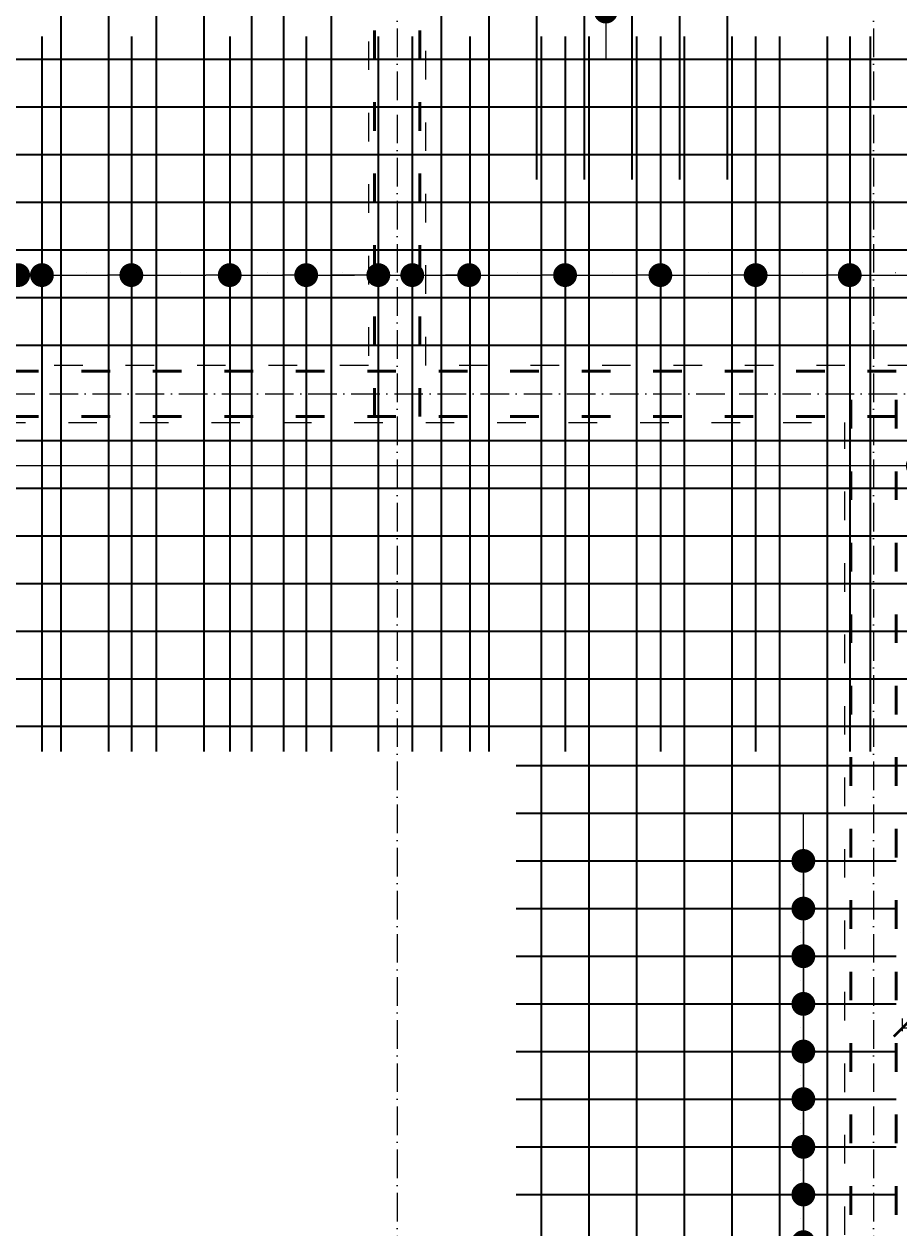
# Model space of a CAD drawing. Header units: millimetres. Extents: x 300938 to 312016, y 11971 to 20881.
# Tile 174 of 239: x 309252 to 309619, y 16569 to 17074. Entities that reach past the tile are written whole.
import ezdxf

# ---------------------------------------------------------------- set-up
doc = ezdxf.new("R2010")
doc.units = ezdxf.units.MM
doc.linetypes.add('ACAD_ISO03W100', pattern=[30, 12, -18])
doc.linetypes.add('ACAD_ISO10W100', pattern=[18, 12, -3, 0, -3])
for name, color, linetype, lineweight in [('konstrukcja wymiary', 1, 'Continuous', 13), ('osie', 5, 'ACAD_ISO10W100', 13), ('zbrojenie', 4, 'Continuous', 50), ('zbrojenie płyty', 141, 'Continuous', 35)]:
    doc.layers.add(name, color=color, linetype=linetype, lineweight=lineweight)
doc.layers.add('przerywane', color=6, linetype='ACAD_ISO03W100')
doc.styles.add('KONSTRUKCJA', font='romand.shx', dxfattribs={"oblique": 10})
doc.styles.get("Standard").update_dxf_attribs({"font": 'romand.shx', "oblique": 10})
doc.dimstyles.new('150', dxfattribs={"dimtxt": 10, "dimasz": 7, "dimexe": 1.25, "dimexo": 0.625, "dimgap": 3, "dimtad": 1, "dimdec": 0, "dimrnd": 0.5, "dimtxsty": 'KONSTRUKCJA', "dimblk": 'ARCHTICK', "dimcen": 2.5, "dimadec": 0, "dimazin": 0, "dimtfac": 1, "dimtdec": 0, "dimtix": 1, "dimtmove": 0, "dimatfit": 3, "dimfxl": 4, "dimfxlon": 1, "dimarcsym": 0})
doc.dimstyles.new('kropki', dxfattribs={"dimtxt": 0.001, "dimasz": 10, "dimexe": 1.25, "dimexo": 0.625, "dimgap": 1, "dimtad": 1, "dimtxsty": 'Standard', "dimblk": 'DOT', "dimcen": 2.5, "dimadec": 0, "dimazin": 0, "dimtfac": 1, "dimtmove": 0, "dimatfit": 3, "dimfxl": 1, "dimfxlon": 1, "dimarcsym": 0})

# ---------------------------------------------------------------- blocks, each defined once
blk = doc.blocks.new('_ArchTick')
at = {"color": 0, "linetype": 'ByBlock', "lineweight": 13, "const_width": 0.15}
blk.add_lwpolyline([(-0.5, -0.5), (0.5, 0.5)], dxfattribs=at)
blk = doc.blocks.new('*D1310')
at = {"layer": 'Defpoints', "color": 0, "transparency": 16777216}
for p in [(309620.63, 17601.22), (309620.63, 16740.22), (309164.63, 16613.22)]:
    blk.add_point(p, dxfattribs=at)
at = {"layer": 'konstrukcja wymiary', "color": 0, "lineweight": -2, "transparency": 16777216}
for p, q in [((309164.63, 17597.22), (309164.63, 17602.47)), ((309164.63, 17601.22), (309620.63, 17601.22)), ((309620.63, 17597.22), (309620.63, 17602.47))]:
    blk.add_line(p, q, dxfattribs=at)
at = {"layer": 'konstrukcja wymiary', "color": 0, "lineweight": -2, "transparency": 16777216, "xscale": 7, "yscale": 7, "zscale": 7, "rotation": 180}
blk.add_blockref('_ArchTick', (309164.63, 17601.22), dxfattribs=at)
at = {"layer": 'konstrukcja wymiary', "color": 0, "lineweight": -2, "transparency": 16777216, "xscale": 7, "yscale": 7, "zscale": 7}
blk.add_blockref('_ArchTick', (309620.63, 17601.22), dxfattribs=at)
at = {"layer": 'konstrukcja wymiary', "color": 0, "transparency": 16777216, "insert": (309392.63, 17609.22), "char_height": 10, "attachment_point": 5, "style": 'KONSTRUKCJA'}
blk.add_mtext('456', dxfattribs=at)
blk = doc.blocks.new('*D1311')
at = {"layer": 'Defpoints', "color": 0, "transparency": 16777216}
for p in [(309884.63, 17601.22), (309620.63, 16740.22), (309884.63, 16740.22)]:
    blk.add_point(p, dxfattribs=at)
at = {"layer": 'konstrukcja wymiary', "color": 0, "lineweight": -2, "transparency": 16777216}
for p, q in [((309620.63, 17597.22), (309620.63, 17602.47)), ((309620.63, 17601.22), (309884.63, 17601.22)), ((309884.63, 17597.22), (309884.63, 17602.47))]:
    blk.add_line(p, q, dxfattribs=at)
at = {"layer": 'konstrukcja wymiary', "color": 0, "lineweight": -2, "transparency": 16777216, "xscale": 7, "yscale": 7, "zscale": 7, "rotation": 180}
blk.add_blockref('_ArchTick', (309620.63, 17601.22), dxfattribs=at)
at = {"layer": 'konstrukcja wymiary', "color": 0, "lineweight": -2, "transparency": 16777216, "xscale": 7, "yscale": 7, "zscale": 7}
blk.add_blockref('_ArchTick', (309884.63, 17601.22), dxfattribs=at)
at = {"layer": 'konstrukcja wymiary', "color": 0, "transparency": 16777216, "insert": (309752.63, 17609.22), "char_height": 10, "attachment_point": 5, "style": 'KONSTRUKCJA'}
blk.add_mtext('264', dxfattribs=at)
blk = doc.blocks.new('*D1327')
at = {"layer": 'Defpoints', "color": 0, "transparency": 16777216}
for p in [(309620.63, 16740.22), (309884.63, 16740.22), (309620.63, 16653.02)]:
    blk.add_point(p, dxfattribs=at)
at = {"layer": 'konstrukcja wymiary', "color": 0, "lineweight": -2, "transparency": 16777216}
for p, q in [((309620.63, 16657.02), (309620.63, 16651.77)), ((309884.63, 16657.02), (309884.63, 16651.77)), ((309884.63, 16653.02), (309620.63, 16653.02))]:
    blk.add_line(p, q, dxfattribs=at)
at = {"layer": 'konstrukcja wymiary', "color": 0, "lineweight": -2, "transparency": 16777216, "xscale": 7, "yscale": 7, "zscale": 7, "rotation": 180}
blk.add_blockref('_ArchTick', (309620.63, 16653.02), dxfattribs=at)
at = {"layer": 'konstrukcja wymiary', "color": 0, "lineweight": -2, "transparency": 16777216, "xscale": 7, "yscale": 7, "zscale": 7}
blk.add_blockref('_ArchTick', (309884.63, 16653.02), dxfattribs=at)
at = {"layer": 'konstrukcja wymiary', "color": 0, "transparency": 16777216, "insert": (309752.63, 16661.02), "char_height": 10, "attachment_point": 5, "style": 'KONSTRUKCJA'}
blk.add_mtext('264', dxfattribs=at)
blk = doc.blocks.new('_Dot')
at = {"color": 0, "linetype": 'ByBlock', "lineweight": -2}
blk.add_line((-0.5, 0), (-1, 0), dxfattribs=at)
at = {"color": 0, "linetype": 'ByBlock', "const_width": 0.5}
blk.add_lwpolyline([(-0.25, 0, 1), (0.25, 0, 1)], format="xyb", close=True, dxfattribs=at)
blk = doc.blocks.new('*D1708')
at = {"layer": 'Defpoints', "color": 0, "transparency": 16777216}
for p in [(309507.13, 17099.72), (309496.24, 17079.72), (309507.13, 17079.72)]:
    blk.add_point(p, dxfattribs=at)
at = {"layer": 'konstrukcja wymiary', "color": 0, "lineweight": -2, "transparency": 16777216}
for p, q in [((309496.24, 17109.72), (309496.24, 17119.72)), ((309497.24, 17099.72), (309494.99, 17099.72)), ((309496.24, 17099.72), (309496.24, 17079.72)), ((309497.24, 17079.72), (309494.99, 17079.72)), ((309496.24, 17069.72), (309496.24, 17059.72))]:
    blk.add_line(p, q, dxfattribs=at)
at = {"layer": 'konstrukcja wymiary', "color": 0, "lineweight": -2, "transparency": 16777216, "xscale": 10, "yscale": 10, "zscale": 10}
for p, rotation in [((309496.24, 17099.72), 270), ((309496.24, 17079.72), 90)]:
    blk.add_blockref('_Dot', p, dxfattribs=dict(at, rotation=rotation))
at = {"layer": 'konstrukcja wymiary', "color": 0, "transparency": 16777216, "insert": (309495.24, 17089.72), "char_height": 0.001, "attachment_point": 5, "rotation": 90}
blk.add_mtext('20', dxfattribs=at)
blk = doc.blocks.new('*D1810')
at = {"layer": 'Defpoints', "color": 0, "transparency": 16777216}
for p in [(309569.13, 16723.22), (309569.13, 16703.22), (309579.16, 16703.22)]:
    blk.add_point(p, dxfattribs=at)
at = {"layer": 'konstrukcja wymiary', "color": 0, "lineweight": -2, "transparency": 16777216}
for p, q in [((309579.16, 16733.22), (309579.16, 16743.22)), ((309578.16, 16723.22), (309580.41, 16723.22)), ((309579.16, 16723.22), (309579.16, 16703.22)), ((309578.16, 16703.22), (309580.41, 16703.22)), ((309579.16, 16693.22), (309579.16, 16683.22))]:
    blk.add_line(p, q, dxfattribs=at)
at = {"layer": 'konstrukcja wymiary', "color": 0, "lineweight": -2, "transparency": 16777216, "xscale": 10, "yscale": 10, "zscale": 10}
for p, rotation in [((309579.16, 16723.22), 270), ((309579.16, 16703.22), 90)]:
    blk.add_blockref('_Dot', p, dxfattribs=dict(at, rotation=rotation))
at = {"layer": 'konstrukcja wymiary', "color": 0, "transparency": 16777216, "insert": (309578.16, 16713.22), "char_height": 0.001, "attachment_point": 5, "rotation": 90}
blk.add_mtext('20', dxfattribs=at)
blk = doc.blocks.new('*D1811')
at = {"layer": 'Defpoints', "color": 0, "transparency": 16777216}
for p in [(309569.13, 16703.22), (309569.13, 16683.22), (309579.16, 16683.22)]:
    blk.add_point(p, dxfattribs=at)
at = {"layer": 'konstrukcja wymiary', "color": 0, "lineweight": -2, "transparency": 16777216}
for p, q in [((309579.16, 16713.22), (309579.16, 16723.22)), ((309578.16, 16703.22), (309580.41, 16703.22)), ((309579.16, 16703.22), (309579.16, 16683.22)), ((309578.16, 16683.22), (309580.41, 16683.22)), ((309579.16, 16673.22), (309579.16, 16663.22))]:
    blk.add_line(p, q, dxfattribs=at)
at = {"layer": 'konstrukcja wymiary', "color": 0, "lineweight": -2, "transparency": 16777216, "xscale": 10, "yscale": 10, "zscale": 10}
for p, rotation in [((309579.16, 16703.22), 270), ((309579.16, 16683.22), 90)]:
    blk.add_blockref('_Dot', p, dxfattribs=dict(at, rotation=rotation))
at = {"layer": 'konstrukcja wymiary', "color": 0, "transparency": 16777216, "insert": (309578.16, 16693.22), "char_height": 0.001, "attachment_point": 5, "rotation": 90}
blk.add_mtext('20', dxfattribs=at)
blk = doc.blocks.new('*D1812')
at = {"layer": 'Defpoints', "color": 0, "transparency": 16777216}
for p in [(309569.13, 16683.22), (309569.13, 16663.22), (309579.16, 16663.22)]:
    blk.add_point(p, dxfattribs=at)
at = {"layer": 'konstrukcja wymiary', "color": 0, "lineweight": -2, "transparency": 16777216}
for p, q in [((309579.16, 16693.22), (309579.16, 16703.22)), ((309578.16, 16683.22), (309580.41, 16683.22)), ((309579.16, 16683.22), (309579.16, 16663.22)), ((309578.16, 16663.22), (309580.41, 16663.22)), ((309579.16, 16653.22), (309579.16, 16643.22))]:
    blk.add_line(p, q, dxfattribs=at)
at = {"layer": 'konstrukcja wymiary', "color": 0, "lineweight": -2, "transparency": 16777216, "xscale": 10, "yscale": 10, "zscale": 10}
for p, rotation in [((309579.16, 16683.22), 270), ((309579.16, 16663.22), 90)]:
    blk.add_blockref('_Dot', p, dxfattribs=dict(at, rotation=rotation))
at = {"layer": 'konstrukcja wymiary', "color": 0, "transparency": 16777216, "insert": (309578.16, 16673.22), "char_height": 0.001, "attachment_point": 5, "rotation": 90}
blk.add_mtext('20', dxfattribs=at)
blk = doc.blocks.new('*D1813')
at = {"layer": 'Defpoints', "color": 0, "transparency": 16777216}
for p in [(309569.13, 16663.22), (309569.13, 16643.22), (309579.16, 16643.22)]:
    blk.add_point(p, dxfattribs=at)
at = {"layer": 'konstrukcja wymiary', "color": 0, "lineweight": -2, "transparency": 16777216}
for p, q in [((309579.16, 16673.22), (309579.16, 16683.22)), ((309578.16, 16663.22), (309580.41, 16663.22)), ((309579.16, 16663.22), (309579.16, 16643.22)), ((309578.16, 16643.22), (309580.41, 16643.22)), ((309579.16, 16633.22), (309579.16, 16623.22))]:
    blk.add_line(p, q, dxfattribs=at)
at = {"layer": 'konstrukcja wymiary', "color": 0, "lineweight": -2, "transparency": 16777216, "xscale": 10, "yscale": 10, "zscale": 10}
for p, rotation in [((309579.16, 16663.22), 270), ((309579.16, 16643.22), 90)]:
    blk.add_blockref('_Dot', p, dxfattribs=dict(at, rotation=rotation))
at = {"layer": 'konstrukcja wymiary', "color": 0, "transparency": 16777216, "insert": (309578.16, 16653.22), "char_height": 0.001, "attachment_point": 5, "rotation": 90}
blk.add_mtext('20', dxfattribs=at)
blk = doc.blocks.new('*D1814')
at = {"layer": 'Defpoints', "color": 0, "transparency": 16777216}
for p in [(309569.13, 16643.22), (309569.13, 16623.22), (309579.16, 16623.22)]:
    blk.add_point(p, dxfattribs=at)
at = {"layer": 'konstrukcja wymiary', "color": 0, "lineweight": -2, "transparency": 16777216}
for p, q in [((309579.16, 16653.22), (309579.16, 16663.22)), ((309578.16, 16643.22), (309580.41, 16643.22)), ((309579.16, 16643.22), (309579.16, 16623.22)), ((309578.16, 16623.22), (309580.41, 16623.22)), ((309579.16, 16613.22), (309579.16, 16603.22))]:
    blk.add_line(p, q, dxfattribs=at)
at = {"layer": 'konstrukcja wymiary', "color": 0, "lineweight": -2, "transparency": 16777216, "xscale": 10, "yscale": 10, "zscale": 10}
for p, rotation in [((309579.16, 16643.22), 270), ((309579.16, 16623.22), 90)]:
    blk.add_blockref('_Dot', p, dxfattribs=dict(at, rotation=rotation))
at = {"layer": 'konstrukcja wymiary', "color": 0, "transparency": 16777216, "insert": (309578.16, 16633.22), "char_height": 0.001, "attachment_point": 5, "rotation": 90}
blk.add_mtext('20', dxfattribs=at)
blk = doc.blocks.new('*D1815')
at = {"layer": 'Defpoints', "color": 0, "transparency": 16777216}
for p in [(309569.13, 16623.22), (309569.13, 16603.22), (309579.16, 16603.22)]:
    blk.add_point(p, dxfattribs=at)
at = {"layer": 'konstrukcja wymiary', "color": 0, "lineweight": -2, "transparency": 16777216}
for p, q in [((309579.16, 16633.22), (309579.16, 16643.22)), ((309578.16, 16623.22), (309580.41, 16623.22)), ((309579.16, 16623.22), (309579.16, 16603.22)), ((309578.16, 16603.22), (309580.41, 16603.22)), ((309579.16, 16593.22), (309579.16, 16583.22))]:
    blk.add_line(p, q, dxfattribs=at)
at = {"layer": 'konstrukcja wymiary', "color": 0, "lineweight": -2, "transparency": 16777216, "xscale": 10, "yscale": 10, "zscale": 10}
for p, rotation in [((309579.16, 16623.22), 270), ((309579.16, 16603.22), 90)]:
    blk.add_blockref('_Dot', p, dxfattribs=dict(at, rotation=rotation))
at = {"layer": 'konstrukcja wymiary', "color": 0, "transparency": 16777216, "insert": (309578.16, 16613.22), "char_height": 0.001, "attachment_point": 5, "rotation": 90}
blk.add_mtext('20', dxfattribs=at)
blk = doc.blocks.new('*D1816')
at = {"layer": 'Defpoints', "color": 0, "transparency": 16777216}
for p in [(309569.13, 16603.22), (309569.13, 16583.22), (309579.16, 16583.22)]:
    blk.add_point(p, dxfattribs=at)
at = {"layer": 'konstrukcja wymiary', "color": 0, "lineweight": -2, "transparency": 16777216}
for p, q in [((309579.16, 16613.22), (309579.16, 16623.22)), ((309578.16, 16603.22), (309580.41, 16603.22)), ((309579.16, 16603.22), (309579.16, 16583.22)), ((309578.16, 16583.22), (309580.41, 16583.22)), ((309579.16, 16573.22), (309579.16, 16563.22))]:
    blk.add_line(p, q, dxfattribs=at)
at = {"layer": 'konstrukcja wymiary', "color": 0, "lineweight": -2, "transparency": 16777216, "xscale": 10, "yscale": 10, "zscale": 10}
for p, rotation in [((309579.16, 16603.22), 270), ((309579.16, 16583.22), 90)]:
    blk.add_blockref('_Dot', p, dxfattribs=dict(at, rotation=rotation))
at = {"layer": 'konstrukcja wymiary', "color": 0, "transparency": 16777216, "insert": (309578.16, 16593.22), "char_height": 0.001, "attachment_point": 5, "rotation": 90}
blk.add_mtext('20', dxfattribs=at)
blk = doc.blocks.new('*D1817')
at = {"layer": 'Defpoints', "color": 0, "transparency": 16777216}
for p in [(309569.13, 16583.22), (309569.13, 16563.22), (309579.16, 16563.22)]:
    blk.add_point(p, dxfattribs=at)
at = {"layer": 'konstrukcja wymiary', "color": 0, "lineweight": -2, "transparency": 16777216}
for p, q in [((309579.16, 16593.22), (309579.16, 16603.22)), ((309578.16, 16583.22), (309580.41, 16583.22)), ((309579.16, 16583.22), (309579.16, 16563.22)), ((309578.16, 16563.22), (309580.41, 16563.22)), ((309579.16, 16553.22), (309579.16, 16543.22))]:
    blk.add_line(p, q, dxfattribs=at)
at = {"layer": 'konstrukcja wymiary', "color": 0, "lineweight": -2, "transparency": 16777216, "xscale": 10, "yscale": 10, "zscale": 10}
for p, rotation in [((309579.16, 16583.22), 270), ((309579.16, 16563.22), 90)]:
    blk.add_blockref('_Dot', p, dxfattribs=dict(at, rotation=rotation))
at = {"layer": 'konstrukcja wymiary', "color": 0, "transparency": 16777216, "insert": (309578.16, 16573.22), "char_height": 0.001, "attachment_point": 5, "rotation": 90}
blk.add_mtext('20', dxfattribs=at)
blk = doc.blocks.new('*D1818')
at = {"layer": 'Defpoints', "color": 0, "transparency": 16777216}
for p in [(309569.13, 16563.22), (309569.13, 16543.22), (309579.16, 16543.22)]:
    blk.add_point(p, dxfattribs=at)
at = {"layer": 'konstrukcja wymiary', "color": 0, "lineweight": -2, "transparency": 16777216}
for p, q in [((309579.16, 16573.22), (309579.16, 16583.22)), ((309578.16, 16563.22), (309580.41, 16563.22)), ((309579.16, 16563.22), (309579.16, 16543.22)), ((309578.16, 16543.22), (309580.41, 16543.22)), ((309579.16, 16533.22), (309579.16, 16523.22))]:
    blk.add_line(p, q, dxfattribs=at)
at = {"layer": 'konstrukcja wymiary', "color": 0, "lineweight": -2, "transparency": 16777216, "xscale": 10, "yscale": 10, "zscale": 10}
for p, rotation in [((309579.16, 16563.22), 270), ((309579.16, 16543.22), 90)]:
    blk.add_blockref('_Dot', p, dxfattribs=dict(at, rotation=rotation))
at = {"layer": 'konstrukcja wymiary', "color": 0, "transparency": 16777216, "insert": (309578.16, 16553.22), "char_height": 0.001, "attachment_point": 5, "rotation": 90}
blk.add_mtext('20', dxfattribs=at)
blk = doc.blocks.new('*D1859')
at = {"layer": 'Defpoints', "color": 0, "transparency": 16777216}
for p in [(309249.52, 16969.11), (309229.52, 16959.72), (309249.52, 16959.72)]:
    blk.add_point(p, dxfattribs=at)
at = {"layer": 'konstrukcja wymiary', "color": 0, "lineweight": -2, "transparency": 16777216}
for p, q in [((309219.52, 16969.11), (309209.52, 16969.11)), ((309229.52, 16968.11), (309229.52, 16970.36)), ((309229.52, 16969.11), (309249.52, 16969.11)), ((309249.52, 16968.11), (309249.52, 16970.36)), ((309259.52, 16969.11), (309269.52, 16969.11))]:
    blk.add_line(p, q, dxfattribs=at)
at = {"layer": 'konstrukcja wymiary', "color": 0, "lineweight": -2, "transparency": 16777216, "xscale": 10, "yscale": 10, "zscale": 10}
blk.add_blockref('_Dot', (309229.52, 16969.11), dxfattribs=at)
at = {"layer": 'konstrukcja wymiary', "color": 0, "lineweight": -2, "transparency": 16777216, "xscale": 10, "yscale": 10, "zscale": 10, "rotation": 180}
blk.add_blockref('_Dot', (309249.52, 16969.11), dxfattribs=at)
at = {"layer": 'konstrukcja wymiary', "color": 0, "transparency": 16777216, "insert": (309239.52, 16970.11), "char_height": 0.001, "attachment_point": 5}
blk.add_mtext('20', dxfattribs=at)
blk = doc.blocks.new('*D1860')
at = {"layer": 'Defpoints', "color": 0, "transparency": 16777216}
for p in [(309259.52, 16969.11), (309249.52, 16959.72), (309259.52, 16959.72)]:
    blk.add_point(p, dxfattribs=at)
at = {"layer": 'konstrukcja wymiary', "color": 0, "lineweight": -2, "transparency": 16777216}
for p, q in [((309239.52, 16969.11), (309229.52, 16969.11)), ((309249.52, 16968.11), (309249.52, 16970.36)), ((309249.52, 16969.11), (309259.52, 16969.11)), ((309259.52, 16968.11), (309259.52, 16970.36)), ((309269.52, 16969.11), (309279.52, 16969.11))]:
    blk.add_line(p, q, dxfattribs=at)
at = {"layer": 'konstrukcja wymiary', "color": 0, "lineweight": -2, "transparency": 16777216, "xscale": 10, "yscale": 10, "zscale": 10}
blk.add_blockref('_Dot', (309249.52, 16969.11), dxfattribs=at)
at = {"layer": 'konstrukcja wymiary', "color": 0, "lineweight": -2, "transparency": 16777216, "xscale": 10, "yscale": 10, "zscale": 10, "rotation": 180}
blk.add_blockref('_Dot', (309259.52, 16969.11), dxfattribs=at)
at = {"layer": 'konstrukcja wymiary', "color": 0, "transparency": 16777216, "insert": (309254.52, 16970.11), "char_height": 0.001, "attachment_point": 5}
blk.add_mtext('10', dxfattribs=at)
blk = doc.blocks.new('*D1861')
at = {"layer": 'Defpoints', "color": 0, "transparency": 16777216}
for p in [(309297.05, 16969.11), (309259.52, 16959.72), (309297.05, 16959.72)]:
    blk.add_point(p, dxfattribs=at)
at = {"layer": 'konstrukcja wymiary', "color": 0, "lineweight": -2, "transparency": 16777216}
for p, q in [((309259.52, 16968.11), (309259.52, 16970.36)), ((309269.52, 16969.11), (309287.05, 16969.11)), ((309297.05, 16968.11), (309297.05, 16970.36))]:
    blk.add_line(p, q, dxfattribs=at)
at = {"layer": 'konstrukcja wymiary', "color": 0, "lineweight": -2, "transparency": 16777216, "xscale": 10, "yscale": 10, "zscale": 10, "rotation": 180}
blk.add_blockref('_Dot', (309259.52, 16969.11), dxfattribs=at)
at = {"layer": 'konstrukcja wymiary', "color": 0, "lineweight": -2, "transparency": 16777216, "xscale": 10, "yscale": 10, "zscale": 10}
blk.add_blockref('_Dot', (309297.05, 16969.11), dxfattribs=at)
at = {"layer": 'konstrukcja wymiary', "color": 0, "transparency": 16777216, "insert": (309278.28, 16970.11), "char_height": 0.001, "attachment_point": 5}
blk.add_mtext('37,53', dxfattribs=at)
blk = doc.blocks.new('*D1862')
at = {"layer": 'Defpoints', "color": 0, "transparency": 16777216}
for p in [(309338.34, 16969.11), (309297.05, 16959.72), (309338.34, 16959.72)]:
    blk.add_point(p, dxfattribs=at)
at = {"layer": 'konstrukcja wymiary', "color": 0, "lineweight": -2, "transparency": 16777216}
for p, q in [((309297.05, 16968.11), (309297.05, 16970.36)), ((309307.05, 16969.11), (309328.34, 16969.11)), ((309338.34, 16968.11), (309338.34, 16970.36))]:
    blk.add_line(p, q, dxfattribs=at)
at = {"layer": 'konstrukcja wymiary', "color": 0, "lineweight": -2, "transparency": 16777216, "xscale": 10, "yscale": 10, "zscale": 10, "rotation": 180}
blk.add_blockref('_Dot', (309297.05, 16969.11), dxfattribs=at)
at = {"layer": 'konstrukcja wymiary', "color": 0, "lineweight": -2, "transparency": 16777216, "xscale": 10, "yscale": 10, "zscale": 10}
blk.add_blockref('_Dot', (309338.34, 16969.11), dxfattribs=at)
at = {"layer": 'konstrukcja wymiary', "color": 0, "transparency": 16777216, "insert": (309317.69, 16970.11), "char_height": 0.001, "attachment_point": 5}
blk.add_mtext('41,29', dxfattribs=at)
blk = doc.blocks.new('*D1863')
at = {"layer": 'Defpoints', "color": 0, "transparency": 16777216}
for p in [(309370.45, 16969.11), (309338.34, 16959.72), (309370.45, 16959.72)]:
    blk.add_point(p, dxfattribs=at)
at = {"layer": 'konstrukcja wymiary', "color": 0, "lineweight": -2, "transparency": 16777216}
for p, q in [((309338.34, 16968.11), (309338.34, 16970.36)), ((309348.34, 16969.11), (309360.45, 16969.11)), ((309370.45, 16968.11), (309370.45, 16970.36))]:
    blk.add_line(p, q, dxfattribs=at)
at = {"layer": 'konstrukcja wymiary', "color": 0, "lineweight": -2, "transparency": 16777216, "xscale": 10, "yscale": 10, "zscale": 10, "rotation": 180}
blk.add_blockref('_Dot', (309338.34, 16969.11), dxfattribs=at)
at = {"layer": 'konstrukcja wymiary', "color": 0, "lineweight": -2, "transparency": 16777216, "xscale": 10, "yscale": 10, "zscale": 10}
blk.add_blockref('_Dot', (309370.45, 16969.11), dxfattribs=at)
at = {"layer": 'konstrukcja wymiary', "color": 0, "transparency": 16777216, "insert": (309354.39, 16970.11), "char_height": 0.001, "attachment_point": 5}
blk.add_mtext('32,11', dxfattribs=at)
blk = doc.blocks.new('*D1864')
at = {"layer": 'Defpoints', "color": 0, "transparency": 16777216}
for p in [(309400.73, 16969.11), (309370.45, 16959.72), (309400.73, 16959.72)]:
    blk.add_point(p, dxfattribs=at)
at = {"layer": 'konstrukcja wymiary', "color": 0, "lineweight": -2, "transparency": 16777216}
for p, q in [((309370.45, 16968.11), (309370.45, 16970.36)), ((309380.45, 16969.11), (309390.73, 16969.11)), ((309400.73, 16968.11), (309400.73, 16970.36))]:
    blk.add_line(p, q, dxfattribs=at)
at = {"layer": 'konstrukcja wymiary', "color": 0, "lineweight": -2, "transparency": 16777216, "xscale": 10, "yscale": 10, "zscale": 10, "rotation": 180}
blk.add_blockref('_Dot', (309370.45, 16969.11), dxfattribs=at)
at = {"layer": 'konstrukcja wymiary', "color": 0, "lineweight": -2, "transparency": 16777216, "xscale": 10, "yscale": 10, "zscale": 10}
blk.add_blockref('_Dot', (309400.73, 16969.11), dxfattribs=at)
at = {"layer": 'konstrukcja wymiary', "color": 0, "transparency": 16777216, "insert": (309385.59, 16970.11), "char_height": 0.001, "attachment_point": 5}
blk.add_mtext('30,28', dxfattribs=at)
blk = doc.blocks.new('*D1865')
at = {"layer": 'Defpoints', "color": 0, "transparency": 16777216}
for p in [(309414.98, 16969.11), (309400.73, 16959.72), (309414.98, 16959.72)]:
    blk.add_point(p, dxfattribs=at)
at = {"layer": 'konstrukcja wymiary', "color": 0, "lineweight": -2, "transparency": 16777216}
for p, q in [((309390.73, 16969.11), (309380.73, 16969.11)), ((309400.73, 16968.11), (309400.73, 16970.36)), ((309400.73, 16969.11), (309414.98, 16969.11)), ((309414.98, 16968.11), (309414.98, 16970.36)), ((309424.98, 16969.11), (309434.98, 16969.11))]:
    blk.add_line(p, q, dxfattribs=at)
at = {"layer": 'konstrukcja wymiary', "color": 0, "lineweight": -2, "transparency": 16777216, "xscale": 10, "yscale": 10, "zscale": 10}
blk.add_blockref('_Dot', (309400.73, 16969.11), dxfattribs=at)
at = {"layer": 'konstrukcja wymiary', "color": 0, "lineweight": -2, "transparency": 16777216, "xscale": 10, "yscale": 10, "zscale": 10, "rotation": 180}
blk.add_blockref('_Dot', (309414.98, 16969.11), dxfattribs=at)
at = {"layer": 'konstrukcja wymiary', "color": 0, "transparency": 16777216, "insert": (309407.85, 16970.11), "char_height": 0.001, "attachment_point": 5}
blk.add_mtext('14,25', dxfattribs=at)
blk = doc.blocks.new('*D1866')
at = {"layer": 'Defpoints', "color": 0, "transparency": 16777216}
for p in [(309438.88, 16969.11), (309414.98, 16959.72), (309438.88, 16959.72)]:
    blk.add_point(p, dxfattribs=at)
at = {"layer": 'konstrukcja wymiary', "color": 0, "lineweight": -2, "transparency": 16777216}
for p, q in [((309414.98, 16968.11), (309414.98, 16970.36)), ((309424.98, 16969.11), (309428.88, 16969.11)), ((309438.88, 16968.11), (309438.88, 16970.36))]:
    blk.add_line(p, q, dxfattribs=at)
at = {"layer": 'konstrukcja wymiary', "color": 0, "lineweight": -2, "transparency": 16777216, "xscale": 10, "yscale": 10, "zscale": 10, "rotation": 180}
blk.add_blockref('_Dot', (309414.98, 16969.11), dxfattribs=at)
at = {"layer": 'konstrukcja wymiary', "color": 0, "lineweight": -2, "transparency": 16777216, "xscale": 10, "yscale": 10, "zscale": 10}
blk.add_blockref('_Dot', (309438.88, 16969.11), dxfattribs=at)
at = {"layer": 'konstrukcja wymiary', "color": 0, "transparency": 16777216, "insert": (309426.93, 16970.11), "char_height": 0.001, "attachment_point": 5}
blk.add_mtext('23,9', dxfattribs=at)
blk = doc.blocks.new('*D1867')
at = {"layer": 'Defpoints', "color": 0, "transparency": 16777216}
for p in [(309479.13, 16969.11), (309438.88, 16959.72), (309479.13, 16959.72)]:
    blk.add_point(p, dxfattribs=at)
at = {"layer": 'konstrukcja wymiary', "color": 0, "lineweight": -2, "transparency": 16777216}
for p, q in [((309438.88, 16968.11), (309438.88, 16970.36)), ((309448.88, 16969.11), (309469.13, 16969.11)), ((309479.13, 16968.11), (309479.13, 16970.36))]:
    blk.add_line(p, q, dxfattribs=at)
at = {"layer": 'konstrukcja wymiary', "color": 0, "lineweight": -2, "transparency": 16777216, "xscale": 10, "yscale": 10, "zscale": 10, "rotation": 180}
blk.add_blockref('_Dot', (309438.88, 16969.11), dxfattribs=at)
at = {"layer": 'konstrukcja wymiary', "color": 0, "lineweight": -2, "transparency": 16777216, "xscale": 10, "yscale": 10, "zscale": 10}
blk.add_blockref('_Dot', (309479.13, 16969.11), dxfattribs=at)
at = {"layer": 'konstrukcja wymiary', "color": 0, "transparency": 16777216, "insert": (309459.01, 16970.11), "char_height": 0.001, "attachment_point": 5}
blk.add_mtext('40,25', dxfattribs=at)
blk = doc.blocks.new('*D1868')
at = {"layer": 'Defpoints', "color": 0, "transparency": 16777216}
for p in [(309519.13, 16969.11), (309479.13, 16959.72), (309519.13, 16959.72)]:
    blk.add_point(p, dxfattribs=at)
at = {"layer": 'konstrukcja wymiary', "color": 0, "lineweight": -2, "transparency": 16777216}
for p, q in [((309479.13, 16968.11), (309479.13, 16970.36)), ((309489.13, 16969.11), (309509.13, 16969.11)), ((309519.13, 16968.11), (309519.13, 16970.36))]:
    blk.add_line(p, q, dxfattribs=at)
at = {"layer": 'konstrukcja wymiary', "color": 0, "lineweight": -2, "transparency": 16777216, "xscale": 10, "yscale": 10, "zscale": 10, "rotation": 180}
blk.add_blockref('_Dot', (309479.13, 16969.11), dxfattribs=at)
at = {"layer": 'konstrukcja wymiary', "color": 0, "lineweight": -2, "transparency": 16777216, "xscale": 10, "yscale": 10, "zscale": 10}
blk.add_blockref('_Dot', (309519.13, 16969.11), dxfattribs=at)
at = {"layer": 'konstrukcja wymiary', "color": 0, "transparency": 16777216, "insert": (309499.13, 16970.11), "char_height": 0.001, "attachment_point": 5}
blk.add_mtext('40', dxfattribs=at)
blk = doc.blocks.new('*D1869')
at = {"layer": 'Defpoints', "color": 0, "transparency": 16777216}
for p in [(309559.13, 16969.11), (309519.13, 16959.72), (309559.13, 16959.72)]:
    blk.add_point(p, dxfattribs=at)
at = {"layer": 'konstrukcja wymiary', "color": 0, "lineweight": -2, "transparency": 16777216}
for p, q in [((309519.13, 16968.11), (309519.13, 16970.36)), ((309529.13, 16969.11), (309549.13, 16969.11)), ((309559.13, 16968.11), (309559.13, 16970.36))]:
    blk.add_line(p, q, dxfattribs=at)
at = {"layer": 'konstrukcja wymiary', "color": 0, "lineweight": -2, "transparency": 16777216, "xscale": 10, "yscale": 10, "zscale": 10, "rotation": 180}
blk.add_blockref('_Dot', (309519.13, 16969.11), dxfattribs=at)
at = {"layer": 'konstrukcja wymiary', "color": 0, "lineweight": -2, "transparency": 16777216, "xscale": 10, "yscale": 10, "zscale": 10}
blk.add_blockref('_Dot', (309559.13, 16969.11), dxfattribs=at)
at = {"layer": 'konstrukcja wymiary', "color": 0, "transparency": 16777216, "insert": (309539.13, 16970.11), "char_height": 0.001, "attachment_point": 5}
blk.add_mtext('40', dxfattribs=at)
blk = doc.blocks.new('*D1870')
at = {"layer": 'Defpoints', "color": 0, "transparency": 16777216}
for p in [(309598.63, 16969.11), (309559.13, 16959.72), (309598.63, 16959.72)]:
    blk.add_point(p, dxfattribs=at)
at = {"layer": 'konstrukcja wymiary', "color": 0, "lineweight": -2, "transparency": 16777216}
for p, q in [((309559.13, 16968.11), (309559.13, 16970.36)), ((309569.13, 16969.11), (309588.63, 16969.11)), ((309598.63, 16968.11), (309598.63, 16970.36))]:
    blk.add_line(p, q, dxfattribs=at)
at = {"layer": 'konstrukcja wymiary', "color": 0, "lineweight": -2, "transparency": 16777216, "xscale": 10, "yscale": 10, "zscale": 10, "rotation": 180}
blk.add_blockref('_Dot', (309559.13, 16969.11), dxfattribs=at)
at = {"layer": 'konstrukcja wymiary', "color": 0, "lineweight": -2, "transparency": 16777216, "xscale": 10, "yscale": 10, "zscale": 10}
blk.add_blockref('_Dot', (309598.63, 16969.11), dxfattribs=at)
at = {"layer": 'konstrukcja wymiary', "color": 0, "transparency": 16777216, "insert": (309578.88, 16970.11), "char_height": 0.001, "attachment_point": 5}
blk.add_mtext('39,5', dxfattribs=at)
blk = doc.blocks.new('*D1871')
at = {"layer": 'Defpoints', "color": 0, "transparency": 16777216}
for p in [(309637.19, 16969.11), (309598.63, 16959.72), (309637.19, 16959.72)]:
    blk.add_point(p, dxfattribs=at)
at = {"layer": 'konstrukcja wymiary', "color": 0, "lineweight": -2, "transparency": 16777216}
for p, q in [((309598.63, 16968.11), (309598.63, 16970.36)), ((309608.63, 16969.11), (309627.19, 16969.11)), ((309637.19, 16968.11), (309637.19, 16970.36))]:
    blk.add_line(p, q, dxfattribs=at)
at = {"layer": 'konstrukcja wymiary', "color": 0, "lineweight": -2, "transparency": 16777216, "xscale": 10, "yscale": 10, "zscale": 10, "rotation": 180}
blk.add_blockref('_Dot', (309598.63, 16969.11), dxfattribs=at)
at = {"layer": 'konstrukcja wymiary', "color": 0, "lineweight": -2, "transparency": 16777216, "xscale": 10, "yscale": 10, "zscale": 10}
blk.add_blockref('_Dot', (309637.19, 16969.11), dxfattribs=at)
at = {"layer": 'konstrukcja wymiary', "color": 0, "transparency": 16777216, "insert": (309617.91, 16970.11), "char_height": 0.001, "attachment_point": 5}
blk.add_mtext('38,56', dxfattribs=at)
blk = doc.blocks.new('*D1993')
at = {"layer": 'Defpoints', "color": 0, "transparency": 16777216}
for p in [(309647.19, 16889.09), (309627.19, 16879.72), (309647.19, 16879.72)]:
    blk.add_point(p, dxfattribs=at)
at = {"layer": 'konstrukcja wymiary', "color": 0, "lineweight": -2, "transparency": 16777216}
for p, q in [((309617.19, 16889.09), (309607.19, 16889.09)), ((309627.19, 16888.09), (309627.19, 16890.34)), ((309627.19, 16889.09), (309647.19, 16889.09)), ((309647.19, 16888.09), (309647.19, 16890.34)), ((309657.19, 16889.09), (309667.19, 16889.09))]:
    blk.add_line(p, q, dxfattribs=at)
at = {"layer": 'konstrukcja wymiary', "color": 0, "lineweight": -2, "transparency": 16777216, "xscale": 10, "yscale": 10, "zscale": 10}
blk.add_blockref('_Dot', (309627.19, 16889.09), dxfattribs=at)
at = {"layer": 'konstrukcja wymiary', "color": 0, "lineweight": -2, "transparency": 16777216, "xscale": 10, "yscale": 10, "zscale": 10, "rotation": 180}
blk.add_blockref('_Dot', (309647.19, 16889.09), dxfattribs=at)
at = {"layer": 'konstrukcja wymiary', "color": 0, "transparency": 16777216, "insert": (309637.19, 16890.09), "char_height": 0.001, "attachment_point": 5}
blk.add_mtext('20', dxfattribs=at)

msp = doc.modelspace()

# ---------------------------------------------------------------- linework, layer by layer
at = {"layer": 'konstrukcja wymiary'}
msp.add_line((309617.189, 16889.088), (308904.911, 16889.088), dxfattribs=at)
at = {"layer": 'osie'}
for p, q in [((309408.631, 17706.148), (309408.631, 16196.332)), ((309608.631, 17706.148), (309608.631, 16196.332)), ((308773.963, 16919.224), (310778.683, 16919.224))]:
    msp.add_line(p, q, dxfattribs=at)
at = {"layer": 'przerywane'}
for p, q in [((309396.631, 17487.224), (309396.631, 16931.224)), ((309420.631, 16931.224), (309420.631, 17487.224)), ((309396.631, 16931.224), (309000.631, 16931.224)), ((310076.631, 16931.224), (309420.631, 16931.224)), ((309000.631, 16907.224), (309596.631, 16907.224)), ((309596.631, 16296.224), (309596.631, 16907.224))]:
    msp.add_line(p, q, dxfattribs=at)
at = {"layer": 'zbrojenie', "linetype": 'ACAD_ISO03W100'}
for p, q in [((309399.131, 16909.724), (309399.131, 17508.724)), ((309418.131, 16909.724), (309418.131, 17508.724)), ((310758.131, 16928.724), (308979.131, 16928.724)), ((309599.131, 16274.724), (309599.131, 16928.724)), ((309618.131, 16274.724), (309618.131, 16928.724)), ((310758.131, 16909.724), (308979.131, 16909.724))]:
    msp.add_line(p, q, dxfattribs=at)
at = {"layer": 'zbrojenie płyty'}
for p, q in [((309267.518, 17508.724), (309267.518, 16769.224)), ((309287.518, 17508.724), (309287.518, 16769.224)), ((309307.518, 17508.724), (309307.518, 16769.224)), ((309327.518, 17508.724), (309327.518, 16769.224)), ((309347.518, 17508.724), (309347.518, 16769.224)), ((309360.918, 17508.724), (309360.918, 16769.224)), ((309380.918, 17508.724), (309380.918, 16769.224)), ((309427.131, 17508.724), (309427.131, 16769.224)), ((309447.131, 17508.724), (309447.131, 16769.224)), ((309467.131, 17508.724), (309467.131, 17009.224)), ((309487.131, 17508.724), (309487.131, 17009.224)), ((309507.131, 17508.724), (309507.131, 17009.224)), ((309527.131, 17508.724), (309527.131, 17009.224)), ((309547.131, 17508.724), (309547.131, 17009.224)), ((309259.518, 17069.224), (309259.518, 16769.224)), ((309297.048, 17069.224), (309297.048, 16769.224)), ((309338.335, 17069.224), (309338.335, 16769.224)), ((309370.447, 17069.224), (309370.447, 16769.224)), ((309400.729, 17069.224), (309400.729, 16769.224)), ((309414.977, 17069.224), (309414.977, 16769.224)), ((309439.131, 17069.224), (309439.131, 16769.224)), ((309469.131, 17069.224), (309469.131, 16274.724)), ((309479.131, 17069.224), (309479.131, 16769.224)), ((309489.131, 17069.224), (309489.131, 16274.724)), ((309509.131, 17069.224), (309509.131, 16274.724)), ((309519.131, 17069.224), (309519.131, 16769.224)), ((309529.131, 17069.224), (309529.131, 16274.724)), ((309549.131, 17069.224), (309549.131, 16274.724)), ((309559.131, 17069.224), (309559.131, 16769.224)), ((309569.131, 17069.224), (309569.131, 16274.724)), ((309589.131, 17069.224), (309589.131, 16274.724)), ((309598.631, 17069.224), (309598.631, 16769.224)), ((309607.189, 17069.224), (309607.189, 16769.224)), ((308979.131, 17059.724), (309898.631, 17059.724)), ((308979.131, 17039.724), (309898.631, 17039.724)), ((308979.131, 17019.724), (309898.631, 17019.724)), ((308979.131, 16999.724), (309898.631, 16999.724)), ((308979.131, 16979.724), (309898.631, 16979.724)), ((308979.131, 16959.724), (309898.631, 16959.724)), ((308979.131, 16939.724), (309898.631, 16939.724)), ((308981.131, 16899.724), (309900.631, 16899.724)), ((308981.131, 16879.724), (309900.631, 16879.724)), ((308981.131, 16859.724), (309900.631, 16859.724)), ((308981.131, 16839.724), (309900.631, 16839.724)), ((308981.131, 16819.724), (309900.631, 16819.724)), ((308981.131, 16799.724), (309900.631, 16799.724)), ((308981.131, 16779.724), (309900.631, 16779.724)), ((309458.631, 16763.224), (310278.631, 16763.224)), ((309458.631, 16743.224), (310278.631, 16743.224)), ((309458.631, 16723.224), (309618.131, 16723.224)), ((309458.631, 16703.224), (309618.131, 16703.224)), ((309458.631, 16683.224), (309618.131, 16683.224)), ((309458.631, 16663.224), (309618.131, 16663.224)), ((309458.631, 16643.224), (309618.131, 16643.224)), ((309458.631, 16623.224), (309618.131, 16623.224)), ((309458.631, 16603.224), (309618.131, 16603.224)), ((309458.631, 16583.224), (309618.131, 16583.224))]:
    msp.add_line(p, q, dxfattribs=at)

# ---------------------------------------------------------------- dimensions: what is measured, and where the dimension line sits
at = {"layer": 'konstrukcja wymiary'}
for base, p1, p2, dimstyle, picture, middle in [((309620.631, 17601.224), (309164.631, 16613.224), (309620.631, 16740.224), '150', '*D1310', (309392.631, 17609.224)), ((309884.631, 17601.224), (309620.631, 16740.224), (309884.631, 16740.224), '150', '*D1311', (309752.631, 17609.224)), ((309249.518, 16969.109), (309229.518, 16959.724), (309249.518, 16959.724), 'kropki', '*D1859', (309239.518, 16970.109)), ((309259.518, 16969.109), (309249.518, 16959.724), (309259.518, 16959.724), 'kropki', '*D1860', (309254.518, 16970.109)), ((309297.048, 16969.109), (309259.518, 16959.724), (309297.048, 16959.724), 'kropki', '*D1861', (309278.283, 16970.109)), ((309338.335, 16969.109), (309297.048, 16959.724), (309338.335, 16959.724), 'kropki', '*D1862', (309317.692, 16970.109)), ((309370.447, 16969.109), (309338.335, 16959.724), (309370.447, 16959.724), 'kropki', '*D1863', (309354.391, 16970.109)), ((309400.729, 16969.109), (309370.447, 16959.724), (309400.729, 16959.724), 'kropki', '*D1864', (309385.588, 16970.109)), ((309414.977, 16969.109), (309400.729, 16959.724), (309414.977, 16959.724), 'kropki', '*D1865', (309407.853, 16970.109)), ((309438.881, 16969.109), (309414.977, 16959.724), (309438.881, 16959.724), 'kropki', '*D1866', (309426.929, 16970.109)), ((309479.131, 16969.109), (309438.881, 16959.724), (309479.131, 16959.724), 'kropki', '*D1867', (309459.006, 16970.109)), ((309519.131, 16969.109), (309479.131, 16959.724), (309519.131, 16959.724), 'kropki', '*D1868', (309499.131, 16970.109)), ((309559.131, 16969.109), (309519.131, 16959.724), (309559.131, 16959.724), 'kropki', '*D1869', (309539.131, 16970.109)), ((309598.631, 16969.109), (309559.131, 16959.724), (309598.631, 16959.724), 'kropki', '*D1870', (309578.881, 16970.109)), ((309637.189, 16969.109), (309598.631, 16959.724), (309637.189, 16959.724), 'kropki', '*D1871', (309617.91, 16970.109))]:
    dim = msp.add_linear_dim(base=base, p1=p1, p2=p2, dimstyle=dimstyle, override={"dimtmove": 1}, dxfattribs=at)
    dim.commit()
    dim.dimension.update_dxf_attribs({"geometry": picture, "text_midpoint": middle})
for base, p1, p2, picture, middle in [((309496.237, 17079.724), (309507.131, 17099.724), (309507.131, 17079.724), '*D1708', (309495.236, 17089.724)), ((309579.159, 16683.224), (309569.131, 16703.224), (309569.131, 16683.224), '*D1811', (309578.158, 16693.224)), ((309579.159, 16663.224), (309569.131, 16683.224), (309569.131, 16663.224), '*D1812', (309578.158, 16673.224)), ((309579.159, 16643.224), (309569.131, 16663.224), (309569.131, 16643.224), '*D1813', (309578.158, 16653.224)), ((309579.159, 16623.224), (309569.131, 16643.224), (309569.131, 16623.224), '*D1814', (309578.158, 16633.224)), ((309579.159, 16603.224), (309569.131, 16623.224), (309569.131, 16603.224), '*D1815', (309578.158, 16613.224)), ((309579.159, 16583.224), (309569.131, 16603.224), (309569.131, 16583.224), '*D1816', (309578.158, 16593.224)), ((309579.159, 16563.224), (309569.131, 16583.224), (309569.131, 16563.224), '*D1817', (309578.158, 16573.224)), ((309579.159, 16543.224), (309569.131, 16563.224), (309569.131, 16543.224), '*D1818', (309578.158, 16553.224))]:
    dim = msp.add_linear_dim(base=base, p1=p1, p2=p2, angle=90, dimstyle='kropki', override={"dimtmove": 1}, dxfattribs=at)
    dim.commit()
    dim.dimension.update_dxf_attribs({"geometry": picture, "text_midpoint": middle})
for base, p1, p2, dimstyle, picture, middle in [((309647.189, 16889.088), (309627.189, 16879.724), (309647.189, 16879.724), 'kropki', '*D1993', (309637.189, 16890.088)), ((309620.631, 16653.02), (309884.631, 16740.224), (309620.631, 16740.224), '150', '*D1327', (309752.631, 16661.02))]:
    dim = msp.add_linear_dim(base=base, p1=p1, p2=p2, dimstyle=dimstyle, dxfattribs=at)
    dim.commit()
    dim.dimension.update_dxf_attribs({"geometry": picture, "text_midpoint": middle})
dim = msp.add_linear_dim(base=(309579.159, 16703.224), p1=(309569.131, 16723.224), p2=(309569.131, 16703.224), angle=90, dimstyle='kropki', dxfattribs=at)
dim.commit()
dim.dimension.update_dxf_attribs({"geometry": '*D1810', "text_midpoint": (309578.158, 16713.224)})

doc.saveas('drawing.dxf')
